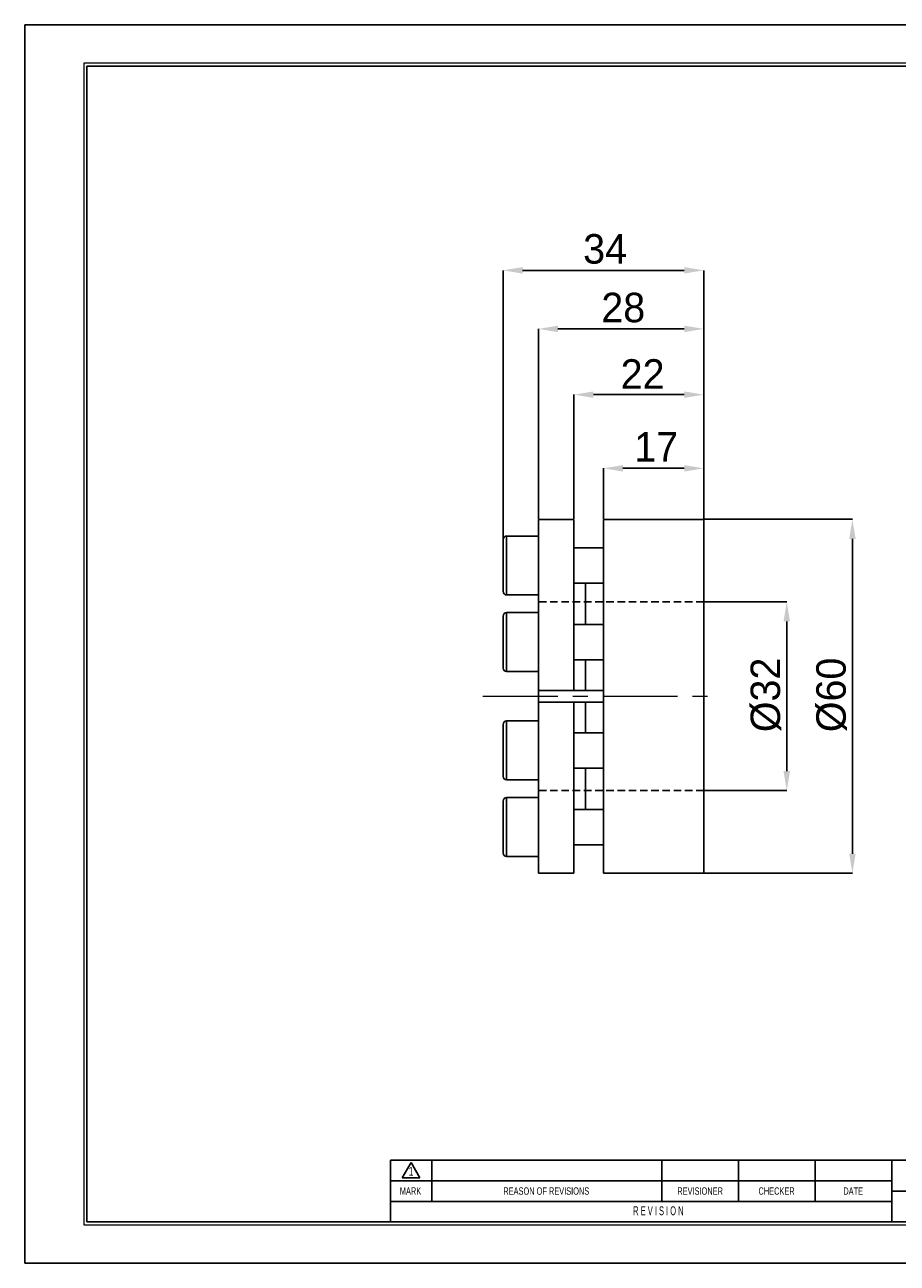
# Model space of a CAD drawing. Header units: millimetres. Extents: x 0 to 297, y 0 to 210.
# Tile 1 of 2: x 0 to 148, y 0 to 210. Entities that reach past the tile are written whole.
import ezdxf
from ezdxf.enums import TextEntityAlignment as Align

# ---------------------------------------------------------------- set-up
doc = ezdxf.new("R2010")
doc.units = ezdxf.units.MM
doc.header["$PDSIZE"] = -1
doc.linetypes.add('CENTERX2', pattern=[20.32, 12.7, -2.54, 2.54, -2.54])
doc.linetypes.add('HIDDEN', pattern=[1.905, 1.27, -0.635])
for name, color, linetype in [('가상선', 2, 'HIDDEN'), ('문자', 7, 'Continuous'), ('중심선', 1, 'CENTERX2')]:
    doc.layers.add(name, color=color, linetype=linetype)
doc.layers.add('치수선', color=5, linetype='Continuous', lineweight=15)
doc.styles.add('SLDTEXTSTYLE0', font='TXT', dxfattribs={"width": 0.75})
doc.styles.add('SLDTEXTSTYLE2', font='TXT', dxfattribs={"width": 0.75, "bigfont": 'bigfont'})
doc.styles.add('SLDTEXTSTYLE8', font='TXT', dxfattribs={"width": 0.633333})
doc.dimstyles.new('SLDDIMSTYLE0', dxfattribs={"dimtxt": 3.5, "dimasz": 3.302, "dimexe": 0, "dimexo": 0.0625, "dimgap": 0.875, "dimtad": 1, "dimrnd": 1e-09, "dimzin": 12, "dimdsep": 46, "dimtxsty": 'SLDTEXTSTYLE0', "dimsah": 1, "dimcen": 0.09, "dimadec": 0, "dimazin": 3, "dimtfac": 1, "dimtofl": 0, "dimtmove": 0, "dimatfit": 3, "dimfxl": 1, "dimfrac": 2, "dimtolj": 1, "dimtzin": 12, "dimarcsym": 0})
doc.dimstyles.new('SLDDIMSTYLE1', dxfattribs={"dimtxt": 3.5, "dimasz": 3.302, "dimexe": 0, "dimexo": 0.0625, "dimgap": 0.875, "dimtad": 1, "dimrnd": 1e-09, "dimzin": 12, "dimdsep": 46, "dimtxsty": 'SLDTEXTSTYLE0', "dimsah": 1, "dimcen": 0.09, "dimadec": 0, "dimazin": 3, "dimtfac": 1, "dimtmove": 0, "dimatfit": 0, "dimfxl": 1, "dimfrac": 2, "dimtolj": 1, "dimtzin": 12, "dimarcsym": 0})
doc.dimstyles.new('SLDDIMSTYLE2', dxfattribs={"dimtxt": 3.5, "dimasz": 3.302, "dimexe": 0, "dimexo": 0.0625, "dimgap": 0.875, "dimtad": 1, "dimdec": 0, "dimrnd": 1e-09, "dimzin": 12, "dimdsep": 46, "dimtxsty": 'SLDTEXTSTYLE0', "dimsah": 1, "dimcen": 0.09, "dimadec": 0, "dimazin": 3, "dimtfac": 1, "dimtofl": 0, "dimtmove": 0, "dimatfit": 3, "dimfxl": 1, "dimfrac": 2, "dimtolj": 1, "dimtzin": 12, "dimarcsym": 0})

# ---------------------------------------------------------------- blocks, each defined once
blk = doc.blocks.new('AAAA')
at = {"color": 250, "true_color": 0x191924}
for p, q in [((-298.87, 124.28), (-595.87, 124.28)), ((-595.87, 124.28), (-595.87, -85.72)), ((-595.87, -85.72), (-298.87, -85.72))]:
    blk.add_line(p, q, dxfattribs=at)
at = {"lineweight": 0}
for p, q in [((-305.37, 117.78), (-585.87, 117.78)), ((-585.87, 117.78), (-585.87, -79.22)), ((-585.87, -79.22), (-305.37, -79.22))]:
    blk.add_line(p, q, dxfattribs=at)
for p, q in [((-305.87, 117.28), (-585.37, 117.28)), ((-585.37, 117.28), (-585.37, -78.72)), ((-435.87, -68.22), (-533.87, -68.22)), ((-533.87, -68.22), (-533.87, -78.72)), ((-531.87, -71.21), (-530.37, -68.61)), ((-530.37, -68.61), (-528.87, -71.21)), ((-526.87, -68.22), (-526.87, -75.22)), ((-487.87, -68.22), (-487.87, -75.22)), ((-474.87, -68.22), (-474.87, -75.22)), ((-461.87, -68.22), (-461.87, -75.22)), ((-448.87, -68.22), (-448.87, -78.72)), ((-531.87, -71.21), (-528.87, -71.21)), ((-448.87, -71.72), (-533.87, -71.72)), ((-448.87, -75.22), (-533.87, -75.22)), ((-448.87, -73.52), (-435.87, -73.52)), ((-585.37, -78.72), (-305.87, -78.72))]:
    blk.add_line(p, q)
at = {"color": 250, "true_color": 0x191924, "width": 0.75}
for tag, height, style, p in [('TITLE', 2.5, 'SLDTEXTSTYLE2', (-358.7, -62.04)), ('도번', 2.5, 'SLDTEXTSTYLE2', (-344.69, -70.81)), ('필렛', 1.15, 'SLDTEXTSTYLE0', (-416.62, -75.73)), ('SCALE', 1.2, 'SLDTEXTSTYLE0', (-342.09, -76.51)), ('DATE', 1.2, 'SLDTEXTSTYLE0', (-318.85, -76.56)), ('모따기', 1.15, 'SLDTEXTSTYLE0', (-416.62, -78.33))]:
    blk.add_attdef(tag, text='', height=height, dxfattribs=dict(at, style=style)).set_placement(p, align=Align.BOTTOM_LEFT)
at = {"layer": '문자', "attachment_point": 2}
for s, insert, char_height, style in [('1', (-530.38, -69.37), 1.5, 'SLDTEXTSTYLE0'), ('MARK', (-530.48, -72.85), 1.25, 'SLDTEXTSTYLE0'), ('REASON OF REVISIONS', (-507.46, -72.85), 1.25, 'SLDTEXTSTYLE0'), ('REVISIONER', (-481.38, -72.85), 1.25, 'SLDTEXTSTYLE0'), ('CHECKER', (-468.42, -72.85), 1.25, 'SLDTEXTSTYLE0'), ('DATE', (-455.43, -72.85), 1.25, 'SLDTEXTSTYLE0'), ('R E V I S I O N', (-488.46, -76.07), 1.5, 'SLDTEXTSTYLE8')]:
    blk.add_mtext(s, dxfattribs=dict(at, insert=insert, char_height=char_height, style=style))
blk = doc.blocks.new('_D')
at = {"layer": 'Defpoints', "color": 0}
for p in [(115.13, 112.2), (115.13, 80.2), (129.21, 80.2)]:
    blk.add_point(p, dxfattribs=at)
at = {"layer": '치수선', "color": 0, "lineweight": -2}
for p, q in [((115.19, 112.2), (129.21, 112.2)), ((129.21, 108.89), (129.21, 83.5)), ((115.19, 80.2), (129.21, 80.2))]:
    blk.add_line(p, q, dxfattribs=at)
at = {"layer": '치수선', "color": 0}
for points in [[(128.66, 108.89), (129.76, 108.89), (129.21, 112.2)], [(128.66, 83.5), (129.76, 83.5), (129.21, 80.2)]]:
    blk.add_solid(points, dxfattribs=at)
at = {"layer": '치수선', "color": 3, "insert": (123.08, 96.43), "char_height": 5, "attachment_point": 2, "rotation": 90}
blk.add_mtext('\\A1;%%c32', dxfattribs=at)
blk = doc.blocks.new('_D_1')
at = {"layer": 'Defpoints', "color": 0}
for p in [(115.13, 126.2), (115.13, 66.2), (140.34, 66.2)]:
    blk.add_point(p, dxfattribs=at)
at = {"layer": '치수선', "color": 0, "lineweight": -2}
for p, q in [((115.19, 126.2), (140.34, 126.2)), ((140.34, 122.89), (140.34, 69.5)), ((115.19, 66.2), (140.34, 66.2))]:
    blk.add_line(p, q, dxfattribs=at)
at = {"layer": '치수선', "color": 0}
for points in [[(139.79, 122.89), (140.89, 122.89), (140.34, 126.2)], [(139.79, 69.5), (140.89, 69.5), (140.34, 66.2)]]:
    blk.add_solid(points, dxfattribs=at)
at = {"layer": '치수선', "color": 3, "insert": (134.21, 96.43), "char_height": 5, "attachment_point": 2, "rotation": 90}
blk.add_mtext('\\A1;%%c60', dxfattribs=at)
blk = doc.blocks.new('_D_2')
at = {"layer": 'Defpoints', "color": 0}
for p in [(98.13, 134.85), (98.13, 126.2), (115.13, 126.2)]:
    blk.add_point(p, dxfattribs=at)
at = {"layer": '치수선', "color": 0, "lineweight": -2}
for p, q in [((98.13, 126.26), (98.13, 134.85)), ((111.83, 134.85), (101.43, 134.85)), ((115.13, 126.26), (115.13, 134.85))]:
    blk.add_line(p, q, dxfattribs=at)
at = {"layer": '치수선', "color": 0}
for points in [[(101.43, 135.4), (101.43, 134.3), (98.13, 134.85)], [(111.83, 135.4), (111.83, 134.3), (115.13, 134.85)]]:
    blk.add_solid(points, dxfattribs=at)
at = {"layer": '치수선', "color": 3, "insert": (107.07, 140.99), "char_height": 5, "attachment_point": 2}
blk.add_mtext('\\A1;17', dxfattribs=at)
blk = doc.blocks.new('_D_3')
at = {"layer": 'Defpoints', "color": 0}
for p in [(93.12, 147.34), (93.12, 126.2), (115.13, 126.2)]:
    blk.add_point(p, dxfattribs=at)
at = {"layer": '치수선', "color": 0, "lineweight": -2}
for p, q in [((93.12, 126.26), (93.12, 147.34)), ((111.83, 147.34), (96.42, 147.34)), ((115.13, 126.26), (115.13, 147.34))]:
    blk.add_line(p, q, dxfattribs=at)
at = {"layer": '치수선', "color": 0}
for points in [[(96.42, 147.89), (96.42, 146.79), (93.12, 147.34)], [(111.83, 147.89), (111.83, 146.79), (115.13, 147.34)]]:
    blk.add_solid(points, dxfattribs=at)
at = {"layer": '치수선', "color": 3, "insert": (104.77, 153.35), "char_height": 5, "attachment_point": 2}
blk.add_mtext('\\A1;22', dxfattribs=at)
blk = doc.blocks.new('_D_4')
at = {"layer": 'Defpoints', "color": 0}
for p in [(87.12, 158.49), (87.12, 126.2), (115.13, 126.2)]:
    blk.add_point(p, dxfattribs=at)
at = {"layer": '치수선', "color": 0, "lineweight": -2}
for p, q in [((87.12, 126.26), (87.12, 158.49)), ((111.83, 158.49), (90.42, 158.49)), ((115.13, 126.26), (115.13, 158.49))]:
    blk.add_line(p, q, dxfattribs=at)
at = {"layer": '치수선', "color": 0}
for points in [[(90.42, 159.04), (90.42, 157.94), (87.12, 158.49)], [(111.83, 159.04), (111.83, 157.94), (115.13, 158.49)]]:
    blk.add_solid(points, dxfattribs=at)
at = {"layer": '치수선', "color": 3, "insert": (101.49, 164.62), "char_height": 5, "attachment_point": 2}
blk.add_mtext('\\A1;28', dxfattribs=at)
blk = doc.blocks.new('_D_5')
at = {"layer": 'Defpoints', "color": 0}
for p in [(81.12, 168.42), (115.13, 126.2), (81.12, 122.77)]:
    blk.add_point(p, dxfattribs=at)
at = {"layer": '치수선', "color": 0, "lineweight": -2}
for p, q in [((81.12, 122.83), (81.12, 168.42)), ((111.83, 168.42), (84.42, 168.42)), ((115.13, 126.26), (115.13, 168.42))]:
    blk.add_line(p, q, dxfattribs=at)
at = {"layer": '치수선', "color": 0}
for points in [[(84.42, 168.97), (84.42, 167.87), (81.12, 168.42)], [(111.83, 168.97), (111.83, 167.87), (115.13, 168.42)]]:
    blk.add_solid(points, dxfattribs=at)
at = {"layer": '치수선', "color": 3, "insert": (98.41, 174.56), "char_height": 5, "attachment_point": 2}
blk.add_mtext('\\A1;34', dxfattribs=at)

msp = doc.modelspace()

# ---------------------------------------------------------------- linework, layer by layer
for p, q in [((93.115, 126.196), (87.115, 126.196)), ((87.115, 97.196), (87.115, 126.196)), ((93.115, 97.196), (93.115, 126.196)), ((115.13, 126.196), (98.13, 126.196)), ((98.13, 66.196), (98.13, 126.196)), ((115.13, 66.196), (115.13, 126.196)), ((81.115, 121.481), (81.115, 122.77)), ((87.115, 123.37), (81.715, 123.37)), ((81.715, 123.37), (81.715, 121.905)), ((81.715, 121.905), (81.715, 113.37)), ((81.115, 113.97), (81.115, 121.481)), ((98.13, 121.37), (93.115, 121.37)), ((93.115, 115.37), (98.13, 115.37)), ((95.115, 108.381), (95.115, 115.37)), ((81.715, 113.37), (87.115, 113.37)), ((81.115, 105.381), (81.115, 109.781)), ((87.115, 110.381), (81.715, 110.381)), ((81.715, 110.381), (81.715, 105.381)), ((98.13, 108.381), (93.115, 108.381)), ((81.115, 100.981), (81.115, 105.381)), ((81.715, 105.381), (81.715, 100.381)), ((93.115, 102.381), (98.13, 102.381)), ((95.115, 97.196), (95.115, 102.381)), ((81.715, 100.381), (87.115, 100.381)), ((87.115, 97.196), (93.115, 97.196)), ((87.115, 97.196), (87.115, 95.196)), ((93.115, 97.196), (95.115, 97.196)), ((95.115, 97.196), (98.13, 97.196)), ((93.115, 95.196), (87.115, 95.196)), ((87.115, 66.196), (87.115, 95.196)), ((93.115, 66.196), (93.115, 95.196)), ((95.115, 95.196), (93.115, 95.196)), ((95.115, 90.012), (95.115, 95.196)), ((98.13, 95.196), (95.115, 95.196)), ((81.115, 83.901), (81.115, 91.412)), ((87.115, 92.012), (81.715, 92.012)), ((81.715, 92.012), (81.715, 83.477)), ((98.13, 90.012), (93.115, 90.012)), ((93.115, 84.012), (98.13, 84.012)), ((95.115, 77.023), (95.115, 84.012)), ((81.115, 82.612), (81.115, 83.901)), ((81.715, 83.477), (81.715, 82.012)), ((81.715, 82.012), (87.115, 82.012)), ((81.115, 69.623), (81.115, 78.423)), ((87.115, 79.023), (81.715, 79.023)), ((81.715, 79.023), (81.715, 69.023)), ((98.13, 77.023), (93.115, 77.023)), ((93.115, 71.023), (98.13, 71.023)), ((81.715, 69.023), (87.115, 69.023)), ((87.115, 66.196), (93.115, 66.196)), ((98.13, 66.196), (115.13, 66.196))]:
    msp.add_line(p, q)
for centre, start, end in [((81.715, 122.77), 90, 180), ((81.715, 113.97), 180, 270), ((81.715, 109.781), 90, 180), ((81.715, 100.981), 180, 270), ((81.715, 91.412), 90, 180), ((81.715, 82.612), 180, 270), ((81.715, 78.423), 90, 180), ((81.715, 69.623), 180, 270)]:
    msp.add_arc(centre, 0.6, start, end)
at = {"layer": '가상선'}
for p, q in [((115.13, 112.196), (87.115, 112.196)), ((115.13, 80.196), (87.115, 80.196))]:
    msp.add_line(p, q, dxfattribs=at)
at = {"layer": '중심선', "linetype": 'CENTERX2', "lineweight": 0}
msp.add_line((77.686, 96.196), (117.13, 96.196), dxfattribs=at)

# ---------------------------------------------------------------- block references
at = {"color": 7, "linetype": 'Continuous'}
msp.add_blockref('AAAA', (595.902, 85.776), dxfattribs=at)

# ---------------------------------------------------------------- dimensions: what is measured, and where the dimension line sits
at = {"layer": '치수선', "color": 5, "true_color": 0x0000ff}
for base, p2, dimstyle, picture, middle in [((81.115, 168.422), (81.115, 122.77), 'SLDDIMSTYLE2', '_D_5', (98.406, 168.422)), ((87.115, 158.491), (87.115, 126.196), 'SLDDIMSTYLE2', '_D_4', (101.49, 158.491)), ((93.115, 147.341), (93.115, 126.196), 'SLDDIMSTYLE2', '_D_3', (104.773, 147.341)), ((98.13, 134.846), (98.13, 126.196), 'SLDDIMSTYLE1', '_D_2', (107.07, 134.846))]:
    dim = msp.add_linear_dim(base=base, p1=(115.13, 126.196), p2=p2, dimstyle=dimstyle, override={"dimtxt": 5, "dimgap": 1, "dimtxsty": 'Standard', "dimclrt": 3}, dxfattribs=at)
    dim.commit()
    dim.dimension.update_dxf_attribs({"geometry": picture, "text_midpoint": middle, "dimtype": 160})
for base, p1, p2, picture, middle in [((140.339, 66.196), (115.13, 126.196), (115.13, 66.196), '_D_1', (140.339, 96.428)), ((129.209, 80.196), (115.13, 112.196), (115.13, 80.196), '_D', (129.209, 96.428))]:
    dim = msp.add_linear_dim(base=base, p1=p1, p2=p2, angle=90, text='%%c<>', dimstyle='SLDDIMSTYLE0', override={"dimtxt": 5, "dimgap": 1, "dimtxsty": 'Standard', "dimclrt": 3}, dxfattribs=at)
    dim.commit()
    dim.dimension.update_dxf_attribs({"geometry": picture, "text_midpoint": middle, "dimtype": 160})

doc.saveas('drawing.dxf')
